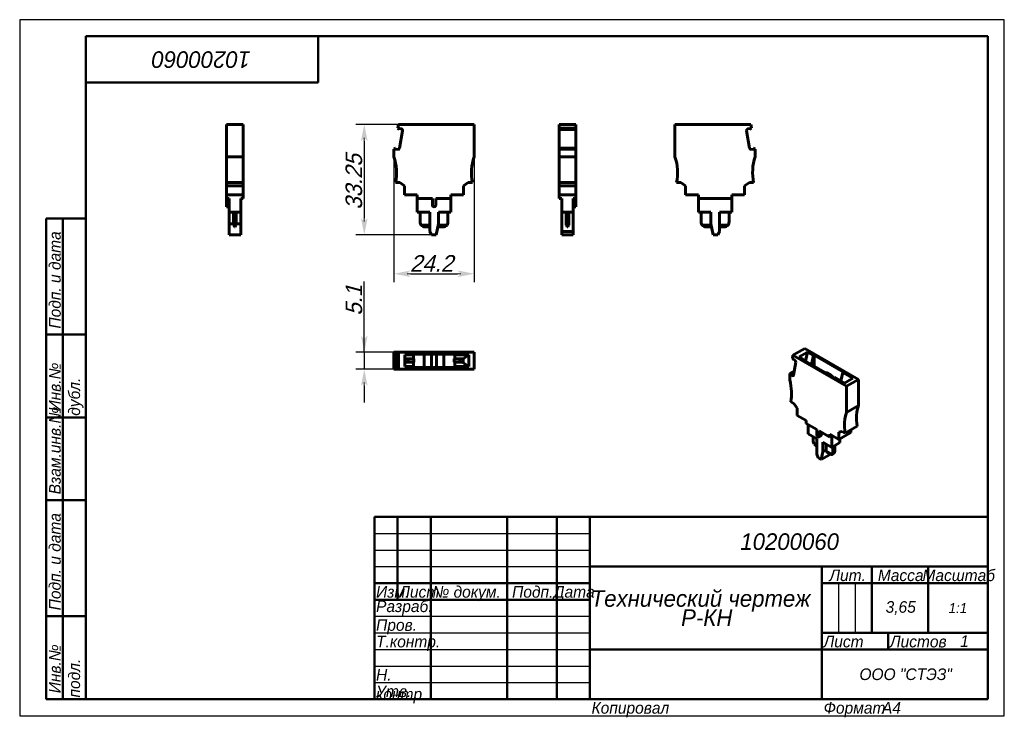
# Model space of a CAD drawing. Header units: millimetres. Extents: x 0 to 297, y 0 to 210.
import ezdxf

# ---------------------------------------------------------------- set-up
doc = ezdxf.new("R2010")
doc.units = ezdxf.units.MM
doc.styles.add('TextStyle_1', font='T-FLEX Type A.TTF', dxfattribs={"oblique": 15, "height": 5})
doc.dimstyles.new('DIM_ST_1', dxfattribs={"dimtxt": 5, "dimasz": 5, "dimexe": 2.5, "dimexo": 0, "dimtad": 1, "dimrnd": 0.01, "dimdsep": 46, "dimtxsty": 'TextStyle_1', "dimblk": 'Arrow_3_C7_Status', "dimcen": 0.09, "dimclrd": 7, "dimclre": 7, "dimclrt": 7, "dimazin": 0, "dimtfac": 1, "dimtdec": 0, "dimtmove": 0, "dimatfit": 0, "dimldrblk": 'NONE', "dimfxl": 1, "dimtvp": 1, "dimtolj": 1, "dimarcsym": 0})
doc.dimstyles.new('DIM_ST_2', dxfattribs={"dimtxt": 5, "dimasz": 5, "dimexe": 2.5, "dimexo": 0, "dimtad": 1, "dimrnd": 0.01, "dimdsep": 46, "dimtxsty": 'TextStyle_1', "dimblk": 'Arrow_3_C7_Status', "dimcen": 0.09, "dimclrd": 7, "dimclre": 7, "dimclrt": 7, "dimazin": 0, "dimtfac": 1, "dimtdec": 0, "dimtmove": 0, "dimatfit": 0, "dimldrblk": 'NONE', "dimfxl": 1, "dimtvp": 1, "dimtolj": 1, "dimarcsym": 0})

# ---------------------------------------------------------------- blocks, each defined once
blk = doc.blocks.new('Arrow_3_C7_Status')
at = {"color": 7, "linetype": 'Continuous', "lineweight": 0}
blk.add_line((-1, 0), (-0.8, 0), dxfattribs=at)
at = {"color": 7}
blk.add_solid([(-1, -0.2), (0, 0), (-0.8, 0), (-1, 0.2)], dxfattribs=at)
blk = doc.blocks.new('*D5')
at = {"color": 7, "lineweight": -2}
for p, q in [((114.22, 178.38), (101.44, 178.38)), ((103.94, 173.38), (103.94, 150.13)), ((124.88, 145.13), (101.44, 145.13))]:
    blk.add_line(p, q, dxfattribs=at)
at = {"layer": 'Defpoints', "color": 0}
for p in [(114.22, 178.38), (103.94, 145.13), (124.88, 145.13)]:
    blk.add_point(p, dxfattribs=at)
at = {"color": 7, "lineweight": -2, "xscale": 5, "yscale": 5, "zscale": 5}
for p, rotation in [((103.94, 178.38), 90), ((103.94, 145.13), 270)]:
    blk.add_blockref('Arrow_3_C7_Status', p, dxfattribs=dict(at, rotation=rotation))
at = {"color": 7, "insert": (100.82, 161.04), "char_height": 5, "attachment_point": 5, "rotation": 90, "style": 'TextStyle_1'}
blk.add_mtext('\\A1;33.25{\\H0.5x;\\S^ ;}', dxfattribs=at)
blk = doc.blocks.new('_None')
blk = doc.blocks.new('*D6')
at = {"color": 7, "lineweight": -2}
for p, q in [((112.89, 168.67), (112.89, 130.85)), ((137.09, 168.67), (137.09, 130.85)), ((117.89, 133.35), (132.09, 133.35))]:
    blk.add_line(p, q, dxfattribs=at)
at = {"layer": 'Defpoints', "color": 0}
for p in [(112.89, 168.67), (137.09, 168.67), (137.09, 133.35)]:
    blk.add_point(p, dxfattribs=at)
at = {"color": 7, "lineweight": -2, "xscale": 5, "yscale": 5, "zscale": 5, "rotation": 180}
blk.add_blockref('Arrow_3_C7_Status', (112.89, 133.35), dxfattribs=at)
at = {"color": 7, "lineweight": -2, "xscale": 5, "yscale": 5, "zscale": 5}
blk.add_blockref('Arrow_3_C7_Status', (137.09, 133.35), dxfattribs=at)
at = {"color": 7, "insert": (124.22, 136.47), "char_height": 5, "attachment_point": 5, "style": 'TextStyle_1'}
blk.add_mtext('\\A1;24.2{\\H0.5x;\\S^ ;}', dxfattribs=at)
blk = doc.blocks.new('*D7')
at = {"color": 7, "lineweight": -2}
for p, q in [((103.94, 109.65), (103.94, 131.03)), ((103.94, 114.65), (103.94, 119.65)), ((113.19, 109.65), (101.44, 109.65)), ((103.94, 109.65), (103.94, 104.55)), ((112.89, 104.55), (101.44, 104.55)), ((103.94, 99.55), (103.94, 94.55))]:
    blk.add_line(p, q, dxfattribs=at)
at = {"layer": 'Defpoints', "color": 0}
for p in [(113.19, 109.65), (103.94, 104.55), (112.89, 104.55)]:
    blk.add_point(p, dxfattribs=at)
at = {"color": 7, "lineweight": -2, "xscale": 5, "yscale": 5, "zscale": 5}
for p, rotation in [((103.94, 109.65), 270.0000000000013), ((103.94, 104.55), 90.00000000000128)]:
    blk.add_blockref('Arrow_3_C7_Status', p, dxfattribs=dict(at, rotation=rotation))
at = {"color": 7, "insert": (100.82, 125.34), "char_height": 5, "attachment_point": 5, "rotation": 90, "style": 'TextStyle_1'}
blk.add_mtext('\\A1;5.1{\\H0.5x;\\S^ ;}', dxfattribs=at)
blk = doc.blocks.new('_FR1Страница_1')
at = {"color": 7, "linetype": 'Continuous', "lineweight": 25}
for p, q in [((0, 210), (0, 0)), ((297, 210), (0, 210)), ((297, 0), (297, 210)), ((107, 55), (172, 55)), ((107, 50), (172, 50)), ((107, 45), (172, 45)), ((247, 40), (247, 25)), ((252, 40), (252, 25)), ((107, 30), (172, 30)), ((107, 25), (172, 25)), ((107, 20), (172, 20)), ((242, 20), (292, 20)), ((262, 20), (262, 20)), ((107, 15), (172, 15)), ((107, 10), (172, 10)), ((0, 0), (297, 0))]:
    blk.add_line(p, q, dxfattribs=at)
at = {"color": 7, "linetype": 'Continuous', "lineweight": 50}
for p, q in [((20, 5), (20, 205)), ((20, 205), (292, 205)), ((90, 191), (90, 205)), ((292, 205), (292, 5)), ((20, 191), (90, 191)), ((8, 5), (8, 150)), ((8, 150), (20, 150)), ((13, 150), (13, 5)), ((8, 115), (20, 115)), ((8, 90), (20, 90)), ((20, 65), (8, 65)), ((107, 5), (107, 60)), ((107, 60), (292, 60)), ((114, 60), (114, 35)), ((124, 60), (124, 5)), ((147, 60), (147, 5)), ((162, 60), (162, 5)), ((172, 60), (172, 5)), ((172, 45), (292, 45)), ((242, 45), (242, 5)), ((257, 45), (257, 25)), ((274, 45), (274, 25)), ((107, 40), (172, 40)), ((242, 40), (292, 40)), ((107, 35), (172, 35)), ((8, 30), (20, 30)), ((242, 25), (292, 25)), ((262, 25), (262, 20)), ((172, 20), (292, 20)), ((20, 5), (8, 5)), ((292, 5), (20, 5))]:
    blk.add_line(p, q, dxfattribs=at)
at = {"color": 7}
for s, insert, char_height, width, attachment_point, rotation in [('\\pl0.5;{\\fT-FLEX Type A|b0|i1;\\l\\C250;10200060 \\P}', (55, 198), 5, 72.5, 5, 180), ('\\pl0.5;{\\fT-FLEX Type A|b0|i1;\\l\\C250; Подп. и дата\\P}', (8.875, 115), 3.5, 36.75, 1, 90), ('\\pl0.5;{\\fT-FLEX Type A|b0|i1;\\l\\C250;\\P}', (16.5, 132.5), 3.5, 36.75, 5, 90), ('\\pl0.5;{\\fT-FLEX Type A|b0|i1;\\l\\C250; Инв.№ дубл.\\P}', (8.875, 90), 3.5, 26.75, 1, 90), ('\\pl0.5;{\\fT-FLEX Type A|b0|i1;\\l\\C250;\\P}', (16.5, 102.5), 3.5, 26.75, 5, 90), ('\\pl0.5;{\\fT-FLEX Type A|b0|i1;\\l\\C250; Взам.инв.№\\P}', (8.875, 65), 3.5, 26.75, 1, 90), ('\\pl0.5;{\\fT-FLEX Type A|b0|i1;\\l\\C250;\\P}', (16.5, 77.5), 3.5, 26.75, 5, 90), ('\\pl0.5;{\\fT-FLEX Type A|b0|i1;\\l\\C250; Подп. и дата\\P}', (8.875, 30), 3.5, 36.75, 1, 90), ('\\pl0.5;{\\fT-FLEX Type A|b0|i1;\\l\\C250;\\P}', (16.5, 47.5), 3.5, 36.75, 5, 90), ('\\pl0.5;{\\fT-FLEX Type A|b0|i1;\\l\\C250; Инв.№ подл.\\P}', (8.875, 5), 3.5, 26.75, 1, 90), ('\\pl0.5;{\\fT-FLEX Type A|b0|i1;\\l\\C250;\\H0.857143x;\\P}', (16.5, 17.5), 3.5, 26.75, 5, 90)]:
    blk.add_mtext(s, dxfattribs=dict(at, insert=insert, char_height=char_height, width=width, attachment_point=attachment_point, rotation=rotation))
for s, insert, char_height, width, attachment_point in [('{\\fT-FLEX Type A|b0|i1;\\l\\C250;\\P}', (110.5, 59.125), 3.5, 8.75, 2), ('{\\fT-FLEX Type A|b0|i1;\\l\\C250;\\P}', (114, 59.125), 3.5, 11.75, 1), ('{\\fT-FLEX Type A|b0|i1;\\l\\C250; \\P}', (124, 59.125), 3.5, 24.75, 1), ('{\\fT-FLEX Type A|b0|i1;\\l\\C250;\\P}', (162, 59.125), 3.5, 11.75, 1), ('{\\fT-FLEX Type A|b0|i1;\\l\\C250;\\fT-FLEX Type A|b0|i0;\\P}', (110.5, 54.125), 3.5, 8.75, 2), ('{\\fT-FLEX Type A|b0|i1;\\l\\C250;\\P}', (114, 54.125), 3.5, 11.75, 1), ('{\\fT-FLEX Type A|b0|i1;\\l\\C250; \\P}', (124, 54.125), 3.5, 24.75, 1), ('{\\fT-FLEX Type A|b0|i1;\\l\\C250;\\P}', (162, 54.125), 3.5, 11.75, 1), ('\\pl0.5;{\\fT-FLEX Type A|b0|i1;\\l\\C250;10200060 \\P}', (232, 52.5), 5, 122.5, 5), ('{\\fT-FLEX Type A|b0|i1;\\l\\C250;\\P}', (110.5, 49.125), 3.5, 8.75, 2), ('{\\fT-FLEX Type A|b0|i1;\\l\\C250;\\P}', (114, 49.125), 3.5, 11.75, 1), ('{\\fT-FLEX Type A|b0|i1;\\l\\C250; \\P}', (124, 49.125), 3.5, 24.75, 1), ('{\\fT-FLEX Type A|b0|i1;\\l\\C250;\\P}', (162, 49.125), 3.5, 11.75, 1), ('{\\fT-FLEX Type A|b0|i1;\\l\\C250; \\P}', (110.5, 44.125), 3.5, 8.75, 2), ('{\\fT-FLEX Type A|b0|i1;\\l\\C250;\\P}', (114, 44.125), 3.5, 11.75, 1), ('{\\fT-FLEX Type A|b0|i1;\\l\\C250; \\P}', (124, 44.125), 3.5, 24.75, 1), ('{\\fT-FLEX Type A|b0|i1;\\l\\C250;\\P}', (162, 44.125), 3.5, 11.75, 1), ('\\pl0.5;{\\fT-FLEX Type A|b0|i1;\\l\\C250;Лит.\\P}', (249.5, 44.125), 3.5, 16.75, 2), ('\\pl0.5;{\\fT-FLEX Type A|b0|i1;\\l\\C250;Масса\\P}', (265.5, 44.125), 3.5, 18.75, 2), ('\\pl0.5;{\\fT-FLEX Type A|b0|i1;\\l\\C250;Масштаб\\P}', (283, 44.125), 3.5, 19.75, 2), ('\\pl0.5;{\\fT-FLEX Type A|b0|i1;\\l\\C250;Изм.\\H0.857143x;\\P}', (107, 39.125), 3.5, 8.75, 1), ('\\pl0.5;{\\fT-FLEX Type A|b0|i1;\\l\\C250;Лист\\fT-FLEX Type A|b0|i0;\\H0.857143x;\\P}', (114, 39.125), 3.5, 11.75, 1), ('\\pl0.5;{\\fT-FLEX Type A|b0|i1;\\l\\C250;№ докум.\\P}', (124, 39.125), 3.5, 24.75, 1), ('\\pl0.5;{\\fT-FLEX Type A|b0|i1;\\l\\C250;Подп.\\P}', (154.5, 39.125), 3.5, 16.75, 2), ('\\pl0.5;{\\fT-FLEX Type A|b0|i1;\\l\\C250;Дата\\fT-FLEX Type A|b0|i0;\\H0.857143x;\\P}', (167, 39.125), 3.5, 11.75, 2), ('\\pl0.5;{\\fT-FLEX Type A|b0|i1;\\l\\C250;Разраб.\\P}', (107, 32.5), 3.5, 18.75, 4), ('\\pl0.5;{\\fT-FLEX Type A|b0|i1;\\l\\C250;\\P}', (124, 34.125), 3.5, 24.75, 1), ('\\pl0.5;{\\fT-FLEX Type A|b0|i1;\\l\\C250;\\H0.857143x;\\P}', (162, 34.125), 3.5, 11.75, 1), ('\\pl0.5;{\\fT-FLEX Type A|b0|i1;\\l\\C250;3,65\\P}', (265.5, 32.5), 3.5, 18.75, 5), ('{\\fT-FLEX Type A|b0|i1;\\l\\C250;1:1\\P}', (283, 32.5), 3, 19.5, 5), ('\\pl0.5;{\\fT-FLEX Type A|b0|i1;\\l\\C250;\\P}', (244.5, 32.5), 3.5, 6.75, 5), ('\\pl0.5;{\\fT-FLEX Type A|b0|i1;\\l\\C250;\\P}', (249.5, 32.5), 3.5, 6.75, 5), ('\\pl0.5;{\\fT-FLEX Type A|b0|i1;\\l\\C250;\\P}', (254.5, 32.5), 3.5, 6.75, 5), ('\\pl0.5;{\\fT-FLEX Type A|b0|i1;\\l\\C250;\\H0.857143x;\\P}', (283, 32.5), 3.5, 19.75, 5), ('\\pl0.5;{\\fT-FLEX Type A|b0|i1;\\l\\C250;Пров.\\P}', (107, 29.125), 3.5, 18.75, 1), ('\\pl0.5;{\\fT-FLEX Type A|b0|i1;\\l\\C250;\\P}', (124, 29.125), 3.5, 24.75, 1), ('\\pl0.5;{\\fT-FLEX Type A|b0|i1;\\l\\C250;\\P}', (162, 29.125), 3.5, 11.75, 1), ('\\pl0.5;{\\fT-FLEX Type A|b0|i1;\\l\\C250;Т.контр.\\P}', (107, 24.125), 3.5, 18.75, 1), ('\\pl0.5;{\\fT-FLEX Type A|b0|i1;\\l\\C250;\\P}', (124, 24.125), 3.5, 24.75, 1), ('\\pl0.5;{\\fT-FLEX Type A|b0|i1;\\l\\C250;\\H0.857143x;\\P}', (162, 24.125), 3.5, 11.75, 1), ('\\pl0.5;{\\fT-FLEX Type A|b0|i1;\\l\\C250;Лист\\P}', (242, 24.125), 3.5, 11.75, 1), ('\\pl0.5;{\\fT-FLEX Type A|b0|i1;\\l\\C250;\\H0.857143x;\\P}', (257, 24.125), 3.5, 11.75, 2), ('\\pl0.5;{\\fT-FLEX Type A|b0|i1;\\l\\C250;Листов\\P}', (262, 24.125), 3.5, 17.75, 1), ('{\\fT-FLEX Type A|b0|i1;\\l\\C250;1\\P}', (285, 22.5), 3.5, 15.75, 5), ('\\pl0.5;{\\fT-FLEX Type A|b0|i1;\\l\\C250;\\H0.857143x;\\P}', (285, 24.125), 3.5, 15.75, 2), ('{\\fT-FLEX Type A|b0|i1;\\l\\C250;\\P}', (257, 22.5), 3.5, 11.75, 5), ('\\pl0.5;{\\fT-FLEX Type A|b0|i1;\\l\\C250;\\P}', (107, 19.125), 3.5, 18.75, 1), ('\\pl0.5;{\\fT-FLEX Type A|b0|i1;\\l\\C250;\\P}', (124, 19.125), 3.5, 24.75, 1), ('\\pl0.5;{\\fT-FLEX Type A|b0|i1;\\l\\C250;\\P}', (162, 19.125), 3.5, 11.75, 1), ('{\\fT-FLEX Type A|b0|i1;\\l\\C250;}', (207, 20), 3, 71.5, 5), ('\\pl0.5;{\\fT-FLEX Type A|b0|i1;\\l\\C250;Н. контр.\\P}', (107, 14.125), 3.5, 18.75, 1), ('\\pl0.5;{\\fT-FLEX Type A|b0|i1;\\l\\C250;\\P}', (124, 14.125), 3.5, 24.75, 1), ('\\pl0.5;{\\fT-FLEX Type A|b0|i1;\\l\\C250;\\H0.857143x;\\P}', (162, 14.125), 3.5, 11.75, 1), ('\\pl0.6;{\\fT-FLEX Type A|b0|i1;\\l\\C250; \\P}', (207, 12.5), 3.5, 71.75, 5), ('\\pl0.5;{\\fT-FLEX Type A|b0|i1;\\l\\C250;ООО "СТЭЗ"\\P}', (267, 12.5), 3.5, 51.75, 5), ('\\pl0.5;{\\fT-FLEX Type A|b0|i1;\\l\\C250;Утв.\\P}', (107, 9.125), 3.5, 18.75, 1), ('\\pl0.5;{\\fT-FLEX Type A|b0|i1;\\l\\C250;\\P}', (124, 9.125), 3.5, 24.75, 1), ('\\pl0.5;{\\fT-FLEX Type A|b0|i1;\\l\\C250;\\H0.857143x;\\P}', (162, 9.125), 3.5, 11.75, 1), ('\\pl0.5;{\\fT-FLEX Type A|b0|i1;\\l\\C250;Копировал\\P}', (172, 4.125), 3.5, 23.566, 1), ('\\pl0.5;{\\fT-FLEX Type A|b0|i1;\\l\\C250;\\P}', (193.816, 4.125), 3.5, 40.967, 1), ('\\pl0.5;{\\fT-FLEX Type A|b0|i1;\\l\\C250;Формат\\P}', (242, 4.125), 3.5, 18.675, 1), ('\\pl0.5;{\\fT-FLEX Type A|b0|i1;\\l\\C250;\\P}', (258.925, 4.125), 3.5, 9.825, 1), ('{\\fT-FLEX Type A|b0|i1;\\l\\C250;A4\\P}', (262.962, 4.125), 3.5, 9.825, 2)]:
    blk.add_mtext(s, dxfattribs=dict(at, insert=insert, char_height=char_height, width=width, attachment_point=attachment_point))
at = {"color": 7, "insert": (207, 32.5), "char_height": 5, "width": 72.5, "attachment_point": 5, "line_spacing_factor": 0.69}
blk.add_mtext('\\pl0.5;{\\fT-FLEX Type A|b0|i1;\\l\\C250;Технический чертеж    Р-КН\\P}', dxfattribs=at)
blk = doc.blocks.new('Страница_1')
at = {"color": 7, "linetype": 'Continuous', "lineweight": 60}
for p, q in [((62.359, 178.385), (67.459, 178.385)), ((62.359, 168.668), (62.359, 178.385)), ((67.459, 168.668), (67.459, 178.385)), ((114.22, 178.385), (114.024, 177.277)), ((137.093, 178.385), (114.22, 178.385)), ((137.093, 168.668), (137.093, 178.385)), ((162.689, 178.385), (167.789, 178.385)), ((162.689, 178.385), (162.689, 177.277)), ((167.789, 178.385), (167.789, 177.277)), ((197.667, 168.668), (197.667, 178.385)), ((197.667, 178.385), (220.54, 178.385)), ((220.54, 178.385), (220.735, 177.277)), ((114.493, 176.884), (114.024, 177.277)), ((114.54, 177.152), (114.493, 176.884)), ((115.102, 177.053), (114.54, 177.152)), ((114.583, 171.23), (115.507, 176.474)), ((162.689, 176.884), (162.689, 177.277)), ((167.789, 177.277), (162.689, 177.277)), ((167.789, 176.884), (162.689, 176.884)), ((162.689, 176.474), (162.689, 176.884)), ((162.689, 171.23), (162.689, 176.474)), ((167.789, 176.884), (167.789, 177.277)), ((167.789, 176.474), (167.789, 176.884)), ((167.789, 171.23), (167.789, 176.474)), ((220.177, 171.23), (219.252, 176.474)), ((219.658, 177.053), (220.219, 177.152)), ((220.219, 177.152), (220.267, 176.884)), ((220.267, 176.884), (220.735, 177.277)), ((112.893, 170.974), (113.489, 171.191)), ((112.893, 170.974), (112.893, 168.668)), ((113.489, 171.191), (113.442, 170.923)), ((113.442, 170.923), (114.003, 170.824)), ((162.689, 171.23), (162.689, 171.191)), ((162.689, 170.974), (162.689, 171.191)), ((167.789, 171.191), (162.689, 171.191)), ((162.689, 170.974), (167.789, 170.974)), ((162.689, 170.974), (162.689, 168.668)), ((167.789, 171.23), (167.789, 171.191)), ((167.789, 170.974), (167.789, 171.191)), ((167.789, 170.974), (167.789, 168.668)), ((221.318, 170.923), (220.756, 170.824)), ((221.867, 170.974), (221.27, 171.191)), ((221.27, 171.191), (221.318, 170.923)), ((221.867, 170.974), (221.867, 168.668)), ((62.359, 168.668), (67.459, 168.668)), ((62.359, 160.835), (62.359, 168.668)), ((67.459, 160.835), (67.459, 168.668)), ((167.789, 168.668), (162.689, 168.668)), ((162.689, 160.835), (162.689, 168.668)), ((167.789, 160.835), (167.789, 168.668)), ((67.459, 160.835), (62.359, 160.835)), ((62.359, 160.835), (62.359, 159.83)), ((67.459, 160.835), (67.459, 159.83)), ((114.659, 160.835), (113.39, 160.835)), ((114.659, 160.835), (116.093, 159.83)), ((135.327, 160.835), (133.893, 159.83)), ((135.327, 160.835), (136.596, 160.835)), ((162.689, 160.835), (162.689, 159.83)), ((162.689, 160.835), (167.789, 160.835)), ((167.789, 160.835), (167.789, 159.83)), ((199.432, 160.835), (198.164, 160.835)), ((199.432, 160.835), (200.867, 159.83)), ((220.101, 160.835), (218.667, 159.83)), ((220.101, 160.835), (221.37, 160.835)), ((62.359, 157.135), (62.359, 159.83)), ((62.359, 159.83), (67.459, 159.83)), ((67.459, 157.135), (67.459, 159.83)), ((116.093, 157.135), (116.093, 159.83)), ((133.893, 157.135), (133.893, 159.83)), ((167.789, 159.83), (162.689, 159.83)), ((162.689, 157.135), (162.689, 159.83)), ((167.789, 157.135), (167.789, 159.83)), ((200.867, 157.135), (200.867, 159.83)), ((218.667, 157.135), (218.667, 159.83)), ((67.459, 157.135), (62.359, 157.135)), ((62.359, 157.135), (62.359, 156.085)), ((62.359, 156.085), (62.359, 154.085)), ((62.359, 156.085), (63.159, 156.085)), ((63.159, 151.885), (63.159, 156.085)), ((66.659, 151.885), (66.659, 156.085)), ((66.659, 156.085), (67.459, 156.085)), ((67.459, 157.135), (67.459, 156.085)), ((119.943, 157.135), (116.093, 157.135)), ((119.943, 157.135), (119.943, 156.085)), ((119.943, 151.885), (119.943, 156.085)), ((124.493, 156.085), (119.943, 156.085)), ((124.493, 154.085), (124.493, 156.085)), ((130.043, 156.085), (125.493, 156.085)), ((125.493, 156.085), (125.493, 154.085)), ((130.043, 157.135), (133.893, 157.135)), ((130.043, 157.135), (130.043, 156.085)), ((130.043, 151.885), (130.043, 156.085)), ((162.689, 157.135), (162.689, 156.085)), ((162.689, 157.135), (167.789, 157.135)), ((163.489, 156.085), (162.689, 156.085)), ((163.489, 156.085), (163.489, 151.885)), ((167.789, 156.085), (166.989, 156.085)), ((166.989, 151.885), (166.989, 156.085)), ((167.789, 157.135), (167.789, 156.085)), ((167.789, 154.085), (167.789, 156.085)), ((204.717, 157.135), (200.867, 157.135)), ((204.717, 157.135), (204.717, 156.085)), ((204.717, 151.885), (204.717, 156.085)), ((204.717, 156.085), (214.817, 156.085)), ((214.817, 157.135), (218.667, 157.135)), ((214.817, 157.135), (214.817, 156.085)), ((214.817, 156.085), (214.817, 151.885)), ((62.359, 154.085), (62.359, 153.585)), ((62.359, 153.585), (63.159, 153.585)), ((63.159, 148.366), (63.159, 151.885)), ((63.159, 151.885), (66.659, 151.885)), ((64.509, 151.885), (64.509, 148.965)), ((65.309, 148.965), (65.309, 151.885)), ((66.659, 151.885), (66.659, 148.366)), ((119.943, 151.885), (123.693, 151.885)), ((120.793, 148.965), (120.793, 151.885)), ((123.693, 151.885), (123.693, 146.135)), ((126.293, 151.885), (130.043, 151.885)), ((126.293, 148.366), (126.293, 151.885)), ((129.193, 151.885), (129.193, 148.965)), ((163.489, 146.135), (163.489, 151.885)), ((166.989, 151.885), (163.489, 151.885)), ((164.839, 151.885), (164.839, 148.965)), ((165.639, 148.965), (165.639, 151.885)), ((166.989, 153.585), (167.789, 153.585)), ((166.989, 151.885), (166.989, 146.135)), ((167.789, 154.085), (167.789, 153.585)), ((208.467, 151.885), (204.717, 151.885)), ((205.567, 148.965), (205.567, 151.885)), ((208.467, 151.885), (208.467, 148.366)), ((214.817, 151.885), (211.067, 151.885)), ((211.067, 146.135), (211.067, 151.885)), ((213.967, 151.885), (213.967, 148.965)), ((64.509, 148.965), (64.509, 147.985)), ((65.309, 148.965), (65.309, 147.985)), ((164.839, 148.965), (164.839, 147.985)), ((165.639, 148.965), (165.639, 147.985)), ((63.159, 148.366), (63.159, 145.135)), ((63.159, 148.366), (64.509, 148.366)), ((64.509, 147.985), (64.809, 147.465)), ((64.809, 147.465), (65.009, 147.465)), ((65.009, 147.465), (65.309, 147.985)), ((65.309, 148.366), (66.659, 148.366)), ((66.659, 145.135), (66.659, 148.366)), ((121.158, 147.985), (123.693, 147.985)), ((123.693, 147.465), (122.293, 147.465)), ((124.193, 145.135), (123.693, 146.135)), ((126.293, 148.366), (125.577, 145.135)), ((126.093, 147.465), (127.693, 147.465)), ((128.828, 147.985), (126.209, 147.985)), ((163.489, 146.135), (163.489, 145.135)), ((166.989, 146.135), (163.489, 146.135)), ((165.139, 147.465), (164.839, 147.985)), ((165.139, 147.465), (165.339, 147.465)), ((165.639, 147.985), (165.339, 147.465)), ((166.989, 145.135), (166.989, 146.135)), ((208.551, 147.985), (205.931, 147.985)), ((207.067, 147.465), (208.666, 147.465)), ((209.183, 145.135), (208.467, 148.366)), ((211.067, 146.135), (210.567, 145.135)), ((211.067, 147.985), (213.602, 147.985)), ((212.467, 147.465), (211.067, 147.465)), ((63.159, 145.135), (66.659, 145.135)), ((124.193, 145.135), (125.577, 145.135)), ((163.489, 145.135), (166.989, 145.135)), ((210.567, 145.135), (209.183, 145.135)), ((236.807, 110.83), (233.201, 108.748)), ((252.981, 101.492), (236.807, 110.83)), ((112.893, 109.649), (112.893, 104.549)), ((112.893, 109.649), (113.489, 109.649)), ((113.489, 104.549), (113.489, 109.649)), ((113.489, 109.649), (114.003, 109.649)), ((114.024, 109.649), (114.003, 109.649)), ((114.024, 104.549), (114.024, 109.649)), ((114.22, 109.649), (114.024, 109.649)), ((137.093, 109.649), (114.22, 109.649)), ((114.22, 109.649), (114.22, 104.549)), ((116.193, 108.849), (118.743, 108.849)), ((116.193, 105.349), (116.193, 108.849)), ((116.193, 107.669), (118.743, 107.669)), ((117.193, 107.669), (117.193, 106.669)), ((118.743, 108.849), (118.743, 109.099)), ((118.743, 109.099), (131.243, 109.099)), ((118.743, 107.669), (118.743, 108.849)), ((118.743, 107.669), (118.893, 107.669)), ((118.893, 106.669), (118.893, 107.669)), ((122.045, 105.099), (122.045, 109.099)), ((124.243, 109.099), (124.243, 105.099)), ((125.743, 105.099), (125.743, 109.099)), ((127.941, 109.099), (127.941, 105.099)), ((131.243, 107.669), (131.093, 107.669)), ((131.093, 107.669), (131.093, 106.669)), ((131.243, 109.099), (131.243, 108.849)), ((131.243, 107.669), (131.243, 108.849)), ((131.243, 108.849), (135.493, 108.849)), ((131.243, 107.669), (133.793, 107.669)), ((132.793, 106.669), (132.793, 107.669)), ((133.793, 107.669), (135.493, 108.849)), ((133.793, 107.669), (133.793, 106.523)), ((135.493, 108.849), (135.493, 105.349)), ((137.093, 104.549), (137.093, 109.649)), ((233.201, 108.748), (233.062, 107.923)), ((233.394, 107.411), (233.062, 107.923)), ((249.374, 99.41), (233.201, 108.748)), ((233.427, 107.61), (233.394, 107.411)), ((233.394, 107.411), (233.56, 107.507)), ((233.824, 107.3), (233.427, 107.61)), ((235.162, 108.269), (237.637, 109.697)), ((236.965, 107.228), (235.162, 108.269)), ((236.788, 107.126), (236.965, 107.228)), ((245.627, 102.022), (236.788, 107.126)), ((237.038, 106.981), (236.965, 107.228)), ((237.637, 109.697), (237.034, 106.993)), ((237.637, 109.697), (239.44, 108.656)), ((238.836, 105.943), (239.44, 108.656)), ((239.44, 108.656), (239.616, 108.759)), ((239.616, 108.759), (248.455, 103.655)), ((239.616, 108.759), (239.616, 105.493)), ((112.893, 104.549), (113.489, 104.549)), ((113.489, 104.549), (114.003, 104.549)), ((114.024, 104.549), (114.003, 104.549)), ((114.22, 104.549), (114.024, 104.549)), ((137.093, 104.549), (114.22, 104.549)), ((118.743, 106.669), (116.193, 106.669)), ((118.743, 105.349), (116.193, 105.349)), ((118.743, 106.669), (118.893, 106.669)), ((118.743, 106.669), (118.743, 105.349)), ((118.743, 105.099), (118.743, 105.349)), ((131.243, 105.099), (118.743, 105.099)), ((131.093, 106.669), (131.243, 106.669)), ((131.243, 105.349), (131.243, 106.669)), ((133.793, 106.669), (131.243, 106.669)), ((131.243, 105.349), (131.243, 105.099)), ((135.493, 105.349), (131.243, 105.349)), ((135.493, 105.349), (133.793, 106.523)), ((233.674, 104.054), (232.263, 103.239)), ((233.457, 102.757), (234.111, 106.662)), ((232.263, 103.239), (232.684, 103.172)), ((232.263, 103.239), (232.263, 101.356)), ((232.651, 102.973), (233.583, 103.511)), ((232.684, 103.172), (232.651, 102.973)), ((232.651, 102.973), (233.048, 102.663)), ((232.684, 103.172), (233.617, 103.711)), ((243.506, 103.492), (242.923, 103.584)), ((243.506, 103.492), (243.293, 103.37)), ((244.566, 102.88), (243.506, 103.492)), ((244.354, 102.757), (244.566, 102.88)), ((245.149, 102.298), (244.566, 102.88)), ((245.804, 102.124), (245.627, 102.022)), ((248.809, 100.389), (245.804, 102.124)), ((247.715, 101.021), (248.278, 103.553)), ((248.455, 103.655), (248.278, 103.553)), ((248.278, 103.553), (251.284, 101.818)), ((251.284, 101.818), (248.809, 100.389)), ((249.374, 99.41), (252.981, 101.492)), ((252.981, 93.558), (252.981, 101.492)), ((249.374, 91.476), (249.374, 99.41)), ((233.511, 94.239), (232.614, 94.757)), ((233.511, 94.239), (234.525, 92.833)), ((234.525, 90.632), (234.525, 92.833)), ((249.374, 91.476), (252.981, 93.558)), ((237.248, 89.061), (234.525, 90.632)), ((237.248, 89.061), (237.248, 88.203)), ((240.465, 86.346), (237.248, 88.203)), ((237.813, 85.101), (237.813, 87.877)), ((240.465, 84.713), (240.465, 86.346)), ((252.629, 87.365), (249.023, 85.283)), ((250.718, 85.448), (250.718, 86.262)), ((237.813, 85.101), (240.465, 83.57)), ((239.369, 82.921), (239.369, 84.202)), ((240.465, 83.57), (240.465, 78.875)), ((241.069, 84.076), (241.634, 84.402)), ((244.389, 84.08), (241.172, 85.937)), ((241.172, 85.937), (241.172, 84.304)), ((241.738, 84.631), (241.738, 85.611)), ((244.389, 84.937), (247.112, 83.365)), ((244.389, 84.937), (244.389, 84.08)), ((244.389, 84.08), (244.955, 84.406)), ((244.955, 80.977), (244.955, 84.406)), ((248.126, 85.801), (247.112, 85.567)), ((247.112, 83.365), (247.112, 85.567)), ((250.718, 85.448), (247.112, 83.365)), ((247.43, 82.406), (247.43, 83.549)), ((248.126, 85.801), (249.023, 85.283)), ((239.627, 81.971), (240.465, 81.487)), ((242.303, 82.508), (244.955, 80.977)), ((242.303, 79.635), (242.303, 82.508)), ((243.258, 80.186), (243.258, 81.957)), ((244.955, 80.977), (247.43, 82.406)), ((245.309, 81.181), (245.309, 79.491)), ((245.874, 79.818), (245.874, 81.508)), ((240.819, 77.854), (240.465, 78.875)), ((240.819, 77.854), (241.797, 77.289)), ((242.303, 79.635), (241.797, 77.289)), ((241.797, 77.289), (244.272, 78.718)), ((242.303, 79.635), (243.258, 80.186)), ((243.198, 79.909), (243.258, 80.186)), ((245.051, 78.84), (243.198, 79.909)), ((243.198, 79.909), (243.329, 79.655)), ((243.329, 79.655), (244.46, 79.002)), ((244.272, 78.718), (244.347, 79.067)), ((245.03, 78.823), (245.531, 79.113))]:
    blk.add_line(p, q, dxfattribs=at)
at = {"color": 7, "lineweight": 60, "flags": 128}
for points in [[(245.051, 78.84), (245.02, 78.818), (244.975, 78.808), (244.917, 78.811), (244.846, 78.826), (244.763, 78.853), (244.67, 78.892), (244.568, 78.942), (244.46, 79.002)], [(245.53, 79.114), (245.616, 79.166)]]:
    blk.add_lwpolyline(points, dxfattribs=at)
at = {"color": 7, "linetype": 'Continuous', "lineweight": 60}
for centre, radius, start, end in [((115.015, 176.561), 0.5, 350, 80), ((219.745, 176.561), 0.5, 100, 190), ((114.09, 171.317), 0.5, 260, 350), ((220.669, 171.317), 0.5, 190, 280), ((98.693, 163.835), 15, 348.46304, 18.79691), ((151.293, 163.835), 15, 161.20309, 191.53696), ((183.467, 163.835), 15, 348.46304, 18.79691), ((236.067, 163.835), 15, 161.20309, 191.53696), ((124.993, 154.085), 0.5, 179.99998, 0.00003), ((122.293, 148.965), 1.5, 180, 220.81281), ((127.693, 148.965), 1.5, 319.18719, 0), ((207.067, 148.965), 1.5, 180, 220.81281), ((212.467, 148.965), 1.5, 319.18719, 0), ((122.293, 148.965), 1.5, 220.81281, 270), ((127.693, 148.965), 1.5, 270, 319.18719), ((207.067, 148.965), 1.5, 220.81281, 270), ((212.467, 148.965), 1.5, 270, 319.18719), ((243.864, 86.522), 6.218, 227.04401, 236.86281)]:
    blk.add_arc(centre, radius, start, end, dxfattribs=at)
for centre, major_axis, ratio, start_param, end_param in [((233.763, 106.934), (-0.25, 0.433), 0.5773503, 3.7524579, 5.3232542), ((222.222, 103.206), (-7.5, 12.99), 0.5773503, 3.7256329, 4.2550587), ((233.109, 103.029), (-0.25, 0.433), 0.5773503, 2.1816616, 3.7524579), ((263.022, 83.815), (-7.5, 12.99), 0.5773503, 0.4573303, 0.9867561), ((259.415, 81.732), (-7.5, 12.99), 0.5773503, 0.4573303, 0.9867561), ((240.819, 84.509), (-0.25, 0.433), 0.5773526, 0.7853962, 3.9269888), ((241.384, 84.835), (-0.25, 0.433), 0.5773503, 3.1415927, 3.9269908), ((240.43, 82.308), (-0.75, 1.299), 0.5773503, 0.7853982, 1.4977161), ((244.248, 80.104), (-0.75, 1.299), 0.5773503, 3.2146729, 3.9269908), ((244.814, 80.43), (-0.75, 1.299), 0.5773503, 3.2146729, 3.9269908)]:
    blk.add_ellipse(centre, major_axis=major_axis, ratio=ratio, start_param=start_param, end_param=end_param, dxfattribs=at)
blk.add_blockref('_FR1Страница_1', (0, 0))
for base, p1, p2, picture, middle in [((103.94, 145.135), (114.22, 178.385), (124.885, 145.135), '*D5', (103.94, 161.04)), ((103.94, 104.549), (113.191, 109.649), (112.893, 104.549), '*D7', (103.94, 125.34))]:
    dim = blk.add_linear_dim(base=base, p1=p1, p2=p2, angle=270, text='<>{\\H0.5x;\\S^ ;}', dimstyle='DIM_ST_1')
    dim.commit()
    dim.dimension.update_dxf_attribs({"geometry": picture, "text_midpoint": middle, "dimtype": 160})
dim = blk.add_linear_dim(base=(137.093, 133.35), p1=(112.893, 168.668), p2=(137.093, 168.668), text='<>{\\H0.5x;\\S^ ;}', dimstyle='DIM_ST_2')
dim.commit()
dim.dimension.update_dxf_attribs({"geometry": '*D6', "text_midpoint": (124.22, 133.35), "dimtype": 160})

msp = doc.modelspace()

# ---------------------------------------------------------------- block references
msp.add_blockref('Страница_1', (0, 0))

doc.saveas('drawing.dxf')
